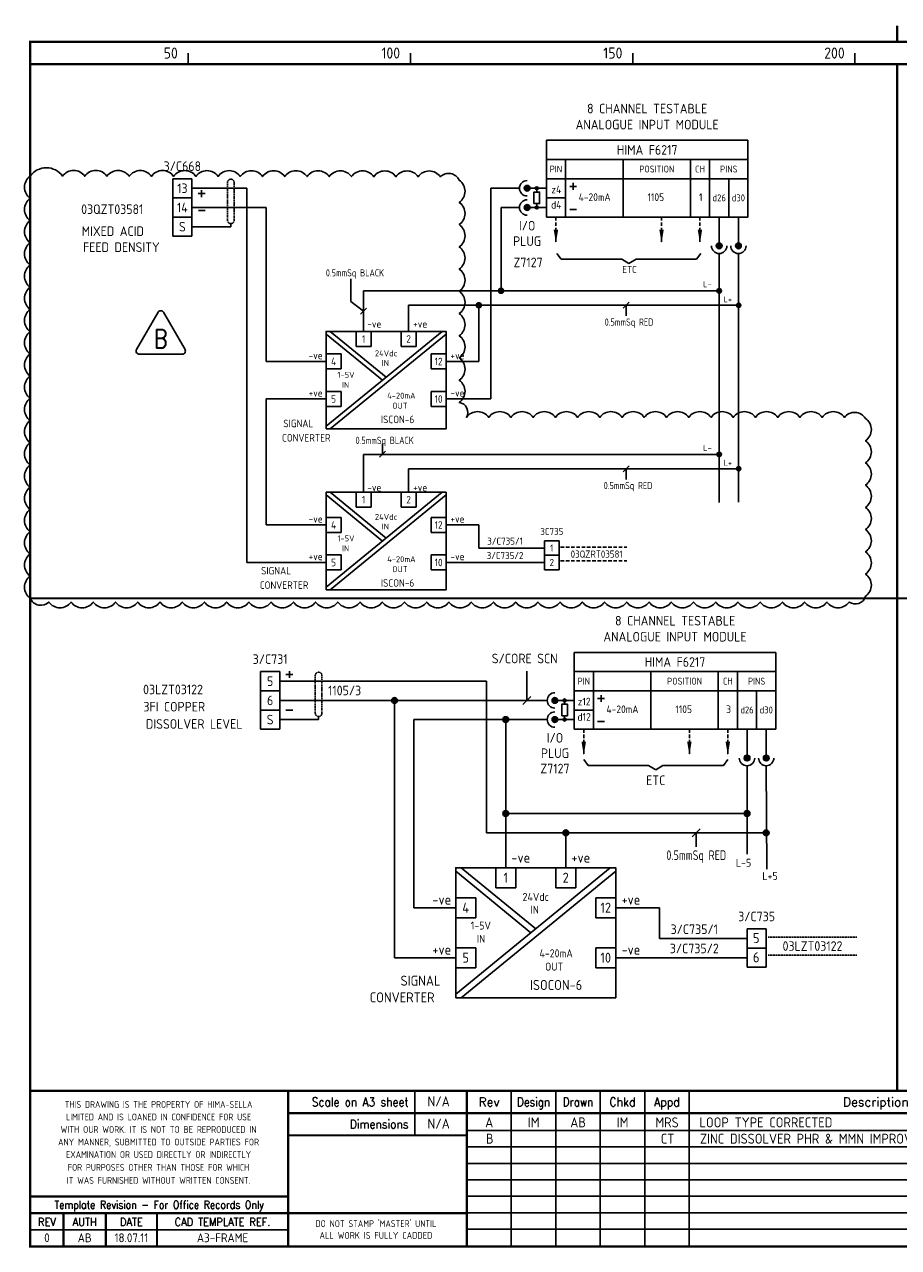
# Model space of a CAD drawing. Extents: x 13 to 408, y 0 to 275.
# Tile 1 of 2: x 13 to 210, y 0 to 275. Entities that reach past the tile are written whole.
import ezdxf
from ezdxf.enums import TextEntityAlignment as Align

# ---------------------------------------------------------------- set-up
doc = ezdxf.new("R2010")
doc.units = 0
doc.header["$LTSCALE"] = 0.25
doc.header["$MEASUREMENT"] = 0
doc.linetypes.add('HIDDEN', pattern=[0.375, 0.25, -0.125])
doc.linetypes.add('HIDDEN2', pattern=[4.7625, 3.175, -1.5875])
doc.layers.get('0').update_dxf_attribs({"color": 41, "linetype": 'CONTINUOUS'})
for name, color, linetype in [('00-DRG_FRAME', 12, 'CONTINUOUS'), ('01-DRAW', 7, 'CONTINUOUS'), ('02-TEXT', 2, 'CONTINUOUS'), ('051-TEXT', 2, 'CONTINUOUS'), ('DIM', 3, 'CONTINUOUS')]:
    doc.layers.add(name, color=color, linetype=linetype)
doc.styles.add('ISO', font='iso.shx')
doc.styles.add('ROMAND', font='ROMAND')
doc.styles.add('ROMANS', font='romans.shx', dxfattribs={"width": 0.8})

# ---------------------------------------------------------------- blocks, each defined once
blk = doc.blocks.new('A3-REVA')
at = {"layer": '051-TEXT', "style": 'ISO'}
for tag, p in [('DESIGNED', (292.01, 31.7)), ('A', (117.73, 27.28)), ('DES', (127.73, 27.28)), ('DRN', (137.73, 27.28)), ('CHKD', (147.73, 27.28)), ('APPD', (157.73, 27.28)), ('DATE', (256, 27.28)), ('DRAWN', (291.72, 26.77)), ('CHECKED', (291.72, 21.89)), ('APPD', (291.65, 16.79)), ('DATE', (291.92, 11.96))]:
    blk.add_attdef(tag, text='', height=2.25, dxfattribs=at).set_placement(p, align=Align.CENTER)
blk.add_attdef('DESCRIPTION', (165.03, 27.28), '', height=2.25, dxfattribs=at)
blk = doc.blocks.new('A3-REVB')
at = {"layer": '051-TEXT', "style": 'ISO'}
for tag, p in [('A', (124.85, -20.36)), ('DES', (134.85, -20.36)), ('DRN', (144.85, -20.36)), ('CHKD', (154.85, -20.36)), ('APPD', (164.85, -20.36)), ('DATE', (263.12, -20.36))]:
    blk.add_attdef(tag, text='', height=2.25, dxfattribs=at).set_placement(p, align=Align.CENTER)
blk.add_attdef('DESCRIPTION', (172.15, -20.36), '', height=2.25, dxfattribs=at)
blk = doc.blocks.new('A3-CONTRACT')
at = {"layer": '051-TEXT', "color": 41, "style": 'ISO'}
for tag, height, p in [('SCALE', 2.25, (106.71, 31.82)), ('DIMS', 2.25, (106.71, 26.8)), ('CONTRACT', 4.5, (344.94, 3.1)), ('CAD-REF', 2.25, (283.73, 1.84))]:
    blk.add_attdef(tag, text='', height=height, dxfattribs=at).set_placement(p, align=Align.CENTER)
for tag, p in [('TITLE_2', (303.86, 17.28)), ('TITLE_3', (303.79, 12.78))]:
    blk.add_attdef(tag, p, '', height=2.25, dxfattribs=at)
blk = doc.blocks.new('DOT')
for radius in [0.75, 0.65, 0.55, 0.45, 0.35, 0.25, 0.15, 0.05]:
    blk.add_circle((0, 0), radius)
blk = doc.blocks.new('TRI-B')
at = {"layer": '01-DRAW'}
blk.add_lwpolyline([(-0.26, 2.55), (-2.34, -1.05, 0.57735), (-2.08, -1.5), (2.08, -1.5, 0.57735), (2.34, -1.05), (0.26, 2.55, 0.57735)], format="xyb", close=True, dxfattribs=at)
at = {"layer": '02-TEXT', "color": 2, "style": 'ROMANS', "width": 0.8}
blk.add_text('B', height=1.8, dxfattribs=at).set_placement((0, 0), align=Align.MIDDLE)

msp = doc.modelspace()

# ---------------------------------------------------------------- linework, layer by layer
at = {"layer": '00-DRG_FRAME'}
for p, q in [((50, 266.5), (50, 269)), ((100, 266.5), (100, 269)), ((150, 266.5), (150, 269)), ((200, 266.5), (200, 269)), ((101.01, 35.5), (101.01, 25.5)), ((122.7, 35.5), (122.7, 0.5)), ((132.7, 0.5), (132.7, 35.5)), ((142.7, 0.5), (142.7, 35.5)), ((152.7, 35.5), (152.7, 0.5)), ((162.7, 35.5), (162.7, 0.5)), ((265, 26.59), (112.7, 26.59)), ((265, 22.89), (112.7, 22.89)), ((265, 19.19), (112.7, 19.19)), ((265, 15.49), (112.7, 15.49)), ((265, 11.79), (112.7, 11.79)), ((265, 8.09), (112.7, 8.09)), ((72.5, 4.25), (14.5, 4.25)), ((265, 4.39), (112.7, 4.39))]:
    msp.add_line(p, q, dxfattribs=at)
at = {"layer": '00-DRG_FRAME', "const_width": 0.5}
for points in [[(209.5, 271.5), (209.5, 275.18)], [(209.5, 271.5), (209.5, 275.18)], [(14.5, 266.5), (404.5, 266.5)], [(209.5, 35.5), (209.5, 266.5)], [(14.5, 146.31), (404.5, 146.31)], [(404.5, 35.5), (14.5, 35.5)], [(72.5, 0.5), (72.5, 35.5)], [(112.7, 0.5), (112.7, 35.5)], [(265, 30.5), (72.5, 30.5)], [(112.7, 25.5), (72.5, 25.5)], [(14.5, 11.75), (72.5, 11.75)], [(14.5, 8), (72.5, 8)], [(22, 0.5), (22, 8)], [(31.5, 0.5), (31.5, 8)], [(43, 0.5), (43, 8)], [(112.7, 8), (72.5, 8)]]:
    msp.add_lwpolyline(points, dxfattribs=at)
msp.add_lwpolyline([(14.5, 0.5), (404.5, 0.5), (404.5, 271.5), (14.5, 271.5)], close=True, dxfattribs=at)
at = {"layer": '01-DRAW'}
for p, q in [((175.94, 249.37), (130.58, 249.37)), ((130.58, 249.37), (130.58, 232.09)), ((175.94, 249.37), (175.94, 232.09)), ((130.58, 245.05), (175.94, 245.05)), ((134.9, 245.05), (134.9, 232.09)), ((147.86, 245.05), (147.86, 232.09)), ((162.98, 232.09), (162.98, 245.05)), ((167.3, 232.09), (167.3, 245.05)), ((46.55, 240.73), (46.55, 227.77)), ((50.87, 240.73), (46.55, 240.73)), ((50.87, 240.73), (50.87, 227.77)), ((130.58, 240.73), (175.94, 240.73)), ((136.62, 239.78), (136.62, 238.23)), ((171.62, 232.09), (171.62, 240.73)), ((50.93, 238.57), (63.23, 238.57)), ((53.81, 237.37), (52.26, 237.37)), ((53.03, 238.14), (53.03, 236.59)), ((63.23, 154.38), (63.23, 238.57)), ((124.53, 238.57), (118.1, 238.57)), ((118.1, 191.17), (118.1, 238.57)), ((126.26, 238.57), (130.58, 238.57)), ((128.42, 238.57), (128.42, 237.71)), ((135.85, 239.01), (137.4, 239.01)), ((50.87, 236.41), (46.55, 236.41)), ((67.55, 234.25), (50.93, 234.25)), ((67.55, 199.6), (67.55, 234.25)), ((120.4, 215.5), (120.4, 234.25)), ((124.53, 234.25), (120.4, 234.25)), ((126.26, 234.25), (130.58, 234.25)), ((128.42, 235.12), (128.42, 234.25)), ((130.58, 236.41), (134.9, 236.41)), ((50.87, 232.09), (46.55, 232.09)), ((50.87, 232.09), (46.55, 232.09)), ((50.87, 232.09), (50.87, 227.77)), ((53.86, 233.55), (52.31, 233.55)), ((130.58, 232.09), (175.94, 232.09)), ((135.85, 233.82), (137.4, 233.82)), ((169.46, 232.09), (169.46, 225.61)), ((173.78, 232.09), (173.78, 225.61)), ((50.87, 227.77), (46.55, 227.77)), ((132.96, 223.9), (133.93, 222.6)), ((165.36, 223.9), (164.38, 222.6)), ((169.46, 223.89), (169.46, 167.87)), ((173.78, 223.89), (173.78, 167.95)), ((133.93, 222.6), (147.54, 222.6)), ((147.54, 222.6), (149.16, 221.63)), ((150.78, 222.6), (149.16, 221.63)), ((164.38, 222.6), (150.78, 222.6)), ((89.48, 206.35), (89.48, 215.5)), ((89.48, 215.5), (169.46, 215.5)), ((99.6, 212.26), (173.78, 212.26)), ((99.6, 212.26), (99.6, 206.35)), ((115.4, 199.6), (115.4, 212.26)), ((81.04, 185.02), (107.13, 206.35)), ((93.71, 195.38), (81.04, 205.74)), ((94.54, 196.06), (81.95, 206.35)), ((81.95, 184.42), (108.04, 205.74)), ((87.79, 206.35), (87.79, 202.98)), ((91.17, 206.35), (91.17, 202.98)), ((97.92, 206.35), (97.92, 202.98)), ((101.29, 206.35), (101.29, 202.98)), ((81.04, 201.29), (84.42, 201.29)), ((108.04, 201.29), (104.67, 201.29)), ((67.55, 199.6), (81.04, 199.6)), ((115.4, 199.6), (108.04, 199.6)), ((81.04, 197.92), (84.42, 197.92)), ((108.04, 197.92), (104.67, 197.92)), ((81.04, 192.85), (84.42, 192.85)), ((108.04, 192.85), (104.67, 192.85)), ((67.55, 162.82), (67.55, 191.17)), ((67.55, 191.17), (81.04, 191.17)), ((118.1, 191.17), (108.04, 191.17)), ((81.04, 189.48), (84.42, 189.48)), ((108.04, 189.48), (104.67, 189.48)), ((169.46, 178.71), (89.48, 178.71)), ((89.48, 170.18), (89.48, 178.71)), ((99.6, 175.47), (173.78, 175.47)), ((99.6, 175.47), (99.6, 170.18)), ((81.04, 148.85), (107.13, 170.18)), ((93.71, 159.21), (81.04, 169.57)), ((94.54, 159.88), (81.95, 170.18)), ((81.95, 148.24), (108.04, 169.57)), ((87.79, 170.18), (87.79, 166.82)), ((91.17, 170.18), (91.17, 166.82)), ((97.92, 170.18), (97.92, 166.82)), ((101.29, 170.18), (101.29, 166.82)), ((81.04, 162.82), (67.55, 162.82)), ((81.04, 164.5), (84.42, 164.5)), ((108.04, 164.5), (104.67, 164.5)), ((115.4, 162.82), (108.04, 162.82)), ((115.4, 162.82), (115.4, 157.62)), ((81.04, 161.13), (84.42, 161.13)), ((108.04, 161.13), (104.67, 161.13)), ((130.19, 157.62), (115.4, 157.62)), ((130.19, 159.24), (133.43, 159.24)), ((130.19, 159.24), (133.43, 159.24)), ((130.19, 159.24), (130.19, 152.76)), ((133.43, 159.24), (133.43, 152.76)), ((81.04, 154.38), (63.23, 154.38)), ((81.04, 156.07), (84.42, 156.07)), ((108.04, 156.07), (104.67, 156.07)), ((115.4, 154.38), (108.04, 154.38)), ((115.4, 154.38), (130.19, 154.38)), ((130.19, 156), (133.43, 156)), ((81.04, 152.69), (84.42, 152.69)), ((108.04, 152.69), (104.67, 152.69)), ((130.19, 152.76), (133.43, 152.76)), ((182.2, 134.15), (136.84, 134.15)), ((136.84, 134.15), (136.84, 116.87)), ((182.2, 134.15), (182.2, 116.87)), ((66.3, 129.83), (66.3, 116.87)), ((70.62, 129.83), (66.3, 129.83)), ((70.62, 129.83), (70.62, 116.87)), ((72.78, 129.96), (72.78, 128.41)), ((136.84, 129.83), (182.2, 129.83)), ((141.16, 129.83), (141.16, 116.87)), ((154.12, 129.83), (154.12, 116.87)), ((169.24, 116.87), (169.24, 129.83)), ((173.56, 116.87), (173.56, 129.83)), ((70.62, 127.67), (117.12, 127.67)), ((73.56, 129.19), (72.01, 129.19)), ((117.12, 127.67), (117.12, 93.58)), ((70.62, 125.51), (66.3, 125.51)), ((136.84, 125.51), (182.2, 125.51)), ((142.88, 124.56), (142.88, 123.01)), ((177.88, 116.87), (177.88, 125.51)), ((70.62, 121.19), (66.3, 121.19)), ((70.62, 121.19), (66.3, 121.19)), ((70.62, 123.35), (130.79, 123.35)), ((73.56, 121.19), (72.01, 121.19)), ((96.42, 65.46), (96.42, 123.35)), ((132.52, 123.35), (136.84, 123.35)), ((134.68, 123.35), (134.68, 122.49)), ((136.84, 121.19), (141.16, 121.19)), ((142.11, 123.79), (143.66, 123.79)), ((100.74, 119.03), (130.79, 119.03)), ((100.74, 76.71), (100.74, 119.03)), ((121.44, 119.03), (121.44, 85.71)), ((132.52, 119.03), (136.84, 119.03)), ((134.68, 119.9), (134.68, 119.03)), ((142.11, 118.6), (143.66, 118.6)), ((70.62, 116.87), (66.3, 116.87)), ((136.84, 116.87), (182.2, 116.87)), ((175.72, 116.87), (175.72, 110.39)), ((180.04, 116.87), (180.04, 110.39)), ((139, 110.02), (139.97, 108.72)), ((139.97, 108.72), (153.58, 108.72)), ((153.58, 108.72), (155.2, 107.75)), ((156.82, 108.72), (155.2, 107.75)), ((170.42, 108.72), (156.82, 108.72)), ((171.4, 110.02), (170.42, 108.72)), ((175.72, 108.67), (175.72, 88.74)), ((180.04, 108.67), (180.16, 85.35)), ((175.72, 97.9), (121.4, 97.9)), ((117.12, 93.58), (180.04, 93.58)), ((134.94, 93.58), (134.94, 85.71)), ((110.19, 57.27), (144.97, 85.71)), ((128.19, 71.99), (111.4, 85.71)), ((119.19, 85.71), (119.19, 81.21)), ((123.69, 85.71), (123.69, 81.21)), ((132.69, 85.71), (132.69, 81.21)), ((137.19, 85.71), (137.19, 81.21)), ((127.08, 71.08), (110.19, 84.9)), ((111.4, 56.46), (146.19, 84.9)), ((110.19, 78.96), (114.69, 78.96)), ((146.19, 78.96), (141.69, 78.96)), ((100.74, 76.71), (110.19, 76.71)), ((110.19, 74.46), (114.69, 74.46)), ((146.19, 74.46), (141.69, 74.46)), ((156, 76.71), (146.19, 76.71)), ((156, 76.71), (156, 69.78)), ((175.72, 71.94), (180.04, 71.94)), ((175.72, 71.94), (180.04, 71.94)), ((175.72, 71.94), (175.72, 63.3)), ((180.04, 71.94), (180.04, 63.3)), ((175.72, 69.78), (156, 69.78)), ((110.19, 67.71), (114.69, 67.71)), ((146.19, 67.71), (141.69, 67.71)), ((175.72, 67.62), (180.04, 67.62)), ((96.42, 65.46), (110.19, 65.46)), ((156, 65.46), (146.19, 65.46)), ((156, 65.46), (175.72, 65.46)), ((175.72, 63.3), (180.04, 63.3)), ((110.19, 63.21), (114.69, 63.21)), ((146.19, 63.21), (141.69, 63.21))]:
    msp.add_line(p, q, dxfattribs=at)
at = {"layer": '01-DRAW', "linetype": 'HIDDEN2'}
for p, q in [((132.74, 232.09), (132.74, 226.26)), ((156.5, 232.09), (156.5, 226.26)), ((165.14, 232.09), (165.14, 226.26)), ((133.77, 157.82), (148.71, 157.82)), ((133.77, 154.78), (148.71, 154.78)), ((139, 116.87), (139, 111.04)), ((162.76, 116.87), (162.76, 111.04)), ((171.4, 116.87), (171.4, 111.04))]:
    msp.add_line(p, q, dxfattribs=at)
at = {"layer": '01-DRAW', "color": 3}
for p, q in [((50.87, 229.93), (59.62, 229.93)), ((59.62, 229.93), (59.62, 230.63)), ((86.62, 213.08), (86.62, 218.2)), ((70.62, 119.03), (79.37, 119.03)), ((79.37, 119.03), (79.37, 119.73))]:
    msp.add_line(p, q, dxfattribs=at)
at = {"layer": '01-DRAW', "linetype": 'HIDDEN'}
for p, q in [((180.49, 70.05), (200.41, 70.05)), ((180.49, 66), (200.41, 66))]:
    msp.add_line(p, q, dxfattribs=at)
at = {"layer": '01-DRAW'}
msp.add_lwpolyline([(14.5, 241.31, 0.520567), (14.5, 236.31, 0.520567), (14.5, 231.31, 0.520567), (14.5, 226.31, 0.520567), (14.5, 221.31, 0.520567), (14.5, 216.31, 0.520567), (14.5, 211.31, 0.520567), (14.5, 206.31, 0.520567), (14.5, 201.31, 0.520567), (14.5, 196.31, 0.520567), (14.5, 191.31, 0.520567), (14.5, 186.31, 0.520567), (14.5, 181.31, 0.520567), (14.5, 176.31, 0.520567), (14.5, 171.31, 0.520567), (14.5, 166.31, 0.520567), (14.5, 161.31, 0.520567), (14.5, 156.31, 0.520567), (14.5, 151.31, 0.520567), (14.5, 146.31, 0.520567), (18.68, 145.48, 0.520567), (23.68, 145.48, 0.520567), (28.68, 145.48, 0.520567), (33.68, 145.48, 0.520567), (38.68, 145.48, 0.520567), (43.68, 145.48, 0.520567), (48.68, 145.48, 0.520567), (53.68, 145.48, 0.520567), (58.68, 145.48, 0.520567), (63.68, 145.48, 0.520567), (68.68, 145.48, 0.520567), (73.68, 145.48, 0.520567), (78.68, 145.48, 0.520567), (83.68, 145.48, 0.520567), (88.68, 145.48, 0.520567), (93.68, 145.48, 0.520567), (98.68, 145.48, 0.520567), (103.68, 145.48, 0.520567), (108.68, 145.48, 0.520567), (113.68, 145.48, 0.520567), (118.68, 145.48, 0.520567), (123.68, 145.48, 0.520567), (128.68, 145.48, 0.520567), (133.68, 145.48, 0.520567), (138.68, 145.48, 0.520567), (143.68, 145.48, 0.520567), (148.68, 145.48, 0.520567), (153.68, 145.48, 0.520567), (158.68, 145.48, 0.520567), (163.68, 145.48, 0.520567), (168.68, 145.48, 0.520567), (173.68, 145.48, 0.520567), (178.68, 145.48, 0.520567), (183.68, 145.48, 0.520567), (188.68, 145.48, 0.520567), (193.68, 145.48, 0.520567), (198.68, 145.48, 0.520567), (202.38, 146.78, 0.520567), (202.38, 151.78, 0.520567), (202.38, 156.78, 0.520567), (202.38, 161.78, 0.520567), (202.38, 166.78, 0.520567), (202.38, 171.78, 0.520567), (202.38, 176.78, 0.520567), (202.38, 181.78, 0.520567), (202.38, 186.78, 0.520567), (197.62, 187.02, 0.520567), (192.62, 187.02, 0.520567), (187.62, 187.02, 0.520567), (182.62, 187.02, 0.520567), (177.62, 187.02, 0.520567), (172.62, 187.02, 0.520567), (167.62, 187.02, 0.520567), (162.62, 187.02, 0.520567), (157.62, 187.02, 0.520567), (152.62, 187.02, 0.520567), (147.62, 187.02, 0.520567), (142.62, 187.02, 0.520567), (137.62, 187.02, 0.520567), (132.62, 187.02, 0.520567), (127.62, 187.02, 0.520567), (122.62, 187.02, 0.520567), (117.62, 187.02, 0.520567), (112.62, 187.02, 0.520567), (110.99, 190.39, 0.520567), (110.99, 195.39, 0.520567), (110.99, 200.39, 0.520567), (110.99, 205.39, 0.520567), (110.99, 210.39, 0.520567), (110.99, 215.39, 0.520567), (110.99, 220.39, 0.520567), (110.99, 225.39, 0.520567), (110.99, 230.39, 0.520567), (110.99, 235.39, 0.520567), (110.99, 240.39, 0.520567), (106.75, 241.16, 0.520567), (101.75, 241.17, 0.520567), (96.75, 241.18, 0.520567), (91.75, 241.18, 0.520567), (86.75, 241.19, 0.520567), (81.75, 241.2, 0.520567), (76.75, 241.21, 0.520567), (71.75, 241.22, 0.520567), (66.75, 241.22, 0.520567), (61.75, 241.23, 0.520567), (56.75, 241.24, 0.520567), (51.75, 241.25, 0.520567), (46.75, 241.26, 0.520567), (41.75, 241.26, 0.520567), (36.75, 241.27, 0.520567), (31.75, 241.28, 0.520567), (26.75, 241.29, 0.520567), (21.75, 241.3, 0.520567), (14.5, 241.31, 0.520567)], format="xyb", dxfattribs=at)
for points in [[(127.77, 235.12), (129.06, 235.12), (129.06, 237.71), (127.77, 237.71)], [(81.04, 184.42), (108.04, 184.42), (108.04, 206.35), (81.04, 206.35)], [(81.04, 148.24), (108.04, 148.24), (108.04, 170.18), (81.04, 170.18)], [(134.03, 119.9), (135.32, 119.9), (135.32, 122.49), (134.03, 122.49)], [(110.19, 56.46), (146.19, 56.46), (146.19, 85.71), (110.19, 85.71)]]:
    msp.add_lwpolyline(points, close=True, dxfattribs=at)
at = {"layer": '01-DRAW', "const_width": 0.75}
for points in [[(120.02, 215.5, 1), (120.77, 215.5, 1)], [(115.02, 212.26, 1), (115.77, 212.26, 1)]]:
    msp.add_lwpolyline(points, format="xyb", close=True, dxfattribs=at)
at = {"layer": '01-DRAW'}
for points in [[(84.42, 201.29), (84.42, 197.92)], [(91.17, 202.98), (87.79, 202.98)], [(101.29, 202.98), (97.92, 202.98)], [(104.67, 201.29), (104.67, 197.92)], [(84.42, 192.85), (84.42, 189.48)], [(104.67, 192.85), (104.67, 189.48)], [(91.17, 166.82), (87.79, 166.82)], [(101.29, 166.82), (97.92, 166.82)], [(84.42, 164.5), (84.42, 161.13)], [(104.67, 164.5), (104.67, 161.13)], [(84.42, 156.07), (84.42, 152.69)], [(104.67, 156.07), (104.67, 152.69)], [(123.69, 81.21), (119.19, 81.21)], [(137.19, 81.21), (132.69, 81.21)], [(114.69, 78.96), (114.69, 74.46)], [(141.69, 78.96), (141.69, 74.46)], [(114.69, 67.71), (114.69, 63.21)], [(141.69, 67.71), (141.69, 63.21)]]:
    msp.add_lwpolyline(points, dxfattribs=at)
for centre, radius in [((126.26, 238.57), 0.648), ((126.26, 238.57), 0.562), ((126.26, 238.57), 0.475), ((126.26, 238.57), 0.389), ((126.26, 238.57), 0.302), ((126.26, 238.57), 0.216), ((126.26, 238.57), 0.13), ((126.26, 238.57), 0.0432), ((126.26, 234.25), 0.648), ((126.26, 234.25), 0.562), ((126.26, 234.25), 0.475), ((126.26, 234.25), 0.389), ((126.26, 234.25), 0.302), ((126.26, 234.25), 0.216), ((126.26, 234.25), 0.13), ((126.26, 234.25), 0.0432), ((169.46, 225.61), 0.648), ((169.46, 225.61), 0.562), ((169.46, 225.61), 0.475), ((169.46, 225.61), 0.389), ((169.46, 225.61), 0.302), ((169.46, 225.61), 0.216), ((169.46, 225.61), 0.13), ((169.46, 225.61), 0.0432), ((173.78, 225.61), 0.648), ((173.78, 225.61), 0.562), ((173.78, 225.61), 0.475), ((173.78, 225.61), 0.389), ((173.78, 225.61), 0.302), ((173.78, 225.61), 0.216), ((173.78, 225.61), 0.13), ((173.78, 225.61), 0.0432), ((132.52, 123.35), 0.648), ((132.52, 123.35), 0.562), ((132.52, 123.35), 0.475), ((132.52, 123.35), 0.389), ((132.52, 123.35), 0.302), ((132.52, 123.35), 0.216), ((132.52, 123.35), 0.13), ((132.52, 123.35), 0.0432), ((132.52, 119.03), 0.648), ((132.52, 119.03), 0.562), ((132.52, 119.03), 0.475), ((132.52, 119.03), 0.389), ((132.52, 119.03), 0.302), ((132.52, 119.03), 0.216), ((132.52, 119.03), 0.13), ((132.52, 119.03), 0.0432), ((175.72, 110.39), 0.648), ((175.72, 110.39), 0.562), ((175.72, 110.39), 0.475), ((175.72, 110.39), 0.389), ((175.72, 110.39), 0.302), ((175.72, 110.39), 0.216), ((175.72, 110.39), 0.13), ((175.72, 110.39), 0.0432), ((180.04, 110.39), 0.648), ((180.04, 110.39), 0.562), ((180.04, 110.39), 0.475), ((180.04, 110.39), 0.389), ((180.04, 110.39), 0.302), ((180.04, 110.39), 0.216), ((180.04, 110.39), 0.13), ((180.04, 110.39), 0.0432)]:
    msp.add_circle(centre, radius, dxfattribs=at)
for centre, start, end in [((126.26, 238.57), 90, 270), ((126.26, 234.25), 90, 270), ((169.46, 225.61), 180, 0), ((173.78, 225.61), 180, 0), ((132.52, 123.35), 90, 270), ((132.52, 119.03), 90, 270), ((175.72, 110.39), 180, 0), ((180.04, 110.39), 180, 0)]:
    msp.add_arc(centre, 1.73, start, end, dxfattribs=at)
for points in [[(133.24, 229.29), (132.23, 229.29), (132.74, 226.26)], [(157, 229.29), (155.99, 229.29), (156.5, 226.26)], [(165.64, 229.29), (164.63, 229.29), (165.14, 226.26)], [(139.5, 114.07), (138.49, 114.07), (139, 111.04)], [(163.26, 114.07), (162.25, 114.07), (162.76, 111.04)], [(171.9, 114.07), (170.89, 114.07), (171.4, 111.04)]]:
    msp.add_solid(points, dxfattribs=at)
at = {"layer": 'DIM'}
for p, q in [((86.62, 213.08), (89.48, 210.93)), ((147.88, 211.58), (149.23, 212.93)), ((148.55, 209.87), (148.55, 212.26)), ((90.15, 211.6), (88.8, 210.25)), ((94.43, 179.39), (93.08, 178.04)), ((93.75, 181.1), (93.75, 178.71)), ((147.88, 174.8), (149.23, 176.15)), ((148.55, 173.08), (148.55, 175.47)), ((126.16, 123.35), (126.16, 129.9)), ((125.26, 122.45), (127.06, 124.25)), ((163.41, 92.68), (165.21, 94.48)), ((164.31, 90.4), (164.31, 93.58))]:
    msp.add_line(p, q, dxfattribs=at)
at = {"layer": 'DIM', "color": 3, "linetype": 'HIDDEN2', "ltscale": 0.3}
for points in [[(60.37, 231.38), (60.37, 239.85, 1), (58.86, 239.85), (58.86, 231.38, 1)], [(80.12, 120.48), (80.12, 128.95, 1), (78.61, 128.95), (78.61, 120.48, 1)]]:
    msp.add_lwpolyline(points, format="xyb", close=True, dxfattribs=at)

# ---------------------------------------------------------------- block references
at = {"layer": '00-DRG_FRAME'}
for name, p, values in [('A3-CONTRACT', (-0.35, 0.19), {'TITLE_2': 'ICI SYNETIX SCHEDULE - No.3 AND No.7 PLANTS', 'TITLE_3': 'FISHER-ROSEMOUNTP.O. No.  99003994', 'CAD-REF': '10265-P3-083', 'CONTRACT': 'C10265H-P3', 'SCALE': 'N/A', 'DIMS': 'N/A'}), ('A3-REVB', (-7, 43.98), {'A': 'B', 'APPD': 'CT', 'DESCRIPTION': 'ZINC DISSOLVER PHR & MMN IMPROVEMENTS', 'DATE': '30.05.14'})]:
    msp.add_blockref(name, p, dxfattribs=at).add_auto_attribs(values)
ref = msp.add_blockref('A3-REVA', (0, 0), dxfattribs=at)
ref.add_attrib('A', 'A', dxfattribs={"layer": '051-TEXT', "height": 2.25, "style": 'ISO'}).set_placement((117.73, 27.28), align=Align.CENTER)
ref.add_attrib('DES', 'IM', dxfattribs={"layer": '051-TEXT', "height": 2.25, "style": 'ISO'}).set_placement((127.73, 27.28), align=Align.CENTER)
ref.add_attrib('DRN', 'AB', dxfattribs={"layer": '051-TEXT', "height": 2.25, "style": 'ISO'}).set_placement((137.73, 27.28), align=Align.CENTER)
ref.add_attrib('CHKD', 'IM', dxfattribs={"layer": '051-TEXT', "height": 2.25, "style": 'ISO'}).set_placement((147.73, 27.28), align=Align.CENTER)
ref.add_attrib('APPD', 'MRS', dxfattribs={"layer": '051-TEXT', "height": 2.25, "style": 'ISO'}).set_placement((157.73, 27.28), align=Align.CENTER)
ref.add_attrib('DESCRIPTION', 'LOOP TYPE CORRECTED', (165.03, 27.28), dxfattribs={"layer": '051-TEXT', "height": 2.25, "style": 'ISO'})
ref.add_attrib('DATE', '07.10.11', dxfattribs={"layer": '051-TEXT', "height": 2.25, "style": 'ISO'}).set_placement((256, 27.28), align=Align.CENTER)
ref.add_attrib('DESIGNED', 'IM', dxfattribs={"layer": '051-TEXT', "height": 2.25, "style": 'ISO'}).set_placement((292.01, 31.7), align=Align.CENTER)
ref.add_attrib('DRAWN', 'AB', dxfattribs={"layer": '051-TEXT', "height": 2.25, "style": 'ISO'}).set_placement((291.72, 26.77), align=Align.CENTER)
ref.add_attrib('CHECKED', 'IM', dxfattribs={"layer": '051-TEXT', "height": 2.25, "style": 'ISO'}).set_placement((291.72, 21.89), align=Align.CENTER)
ref.add_attrib('APPD', 'MHS', dxfattribs={"layer": '051-TEXT', "height": 2.25, "style": 'ISO'}).set_placement((291.65, 16.79), align=Align.CENTER)
ref.add_attrib('DATE', '11.08.11', dxfattribs={"layer": '051-TEXT', "height": 2.25, "style": 'ISO'}).set_placement((291.92, 11.96), align=Align.CENTER)
at = {"layer": '01-DRAW'}
for name, p, xscale, yscale, zscale in [('DOT', (128.42, 238.57), 0.4320000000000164, 0.4320000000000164, 0.4320000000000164), ('DOT', (128.42, 234.25), 0.4320000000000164, 0.4320000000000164, 0.4320000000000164), ('DOT', (169.46, 215.5), 0.6480000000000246, 0.6480000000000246, 0.6480000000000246), ('DOT', (173.84, 212.26), 0.6480000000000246, 0.6480000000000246, 0.6480000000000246), ('TRI-B', (43.86, 204.73), 2.329193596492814, 2.329193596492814, 2.329193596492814), ('DOT', (169.46, 178.71), 0.6480000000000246, 0.6480000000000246, 0.6480000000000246), ('DOT', (173.84, 175.47), 0.6480000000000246, 0.6480000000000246, 0.6480000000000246), ('DOT', (96.42, 123.35), 0.8640000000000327, 0.8640000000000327, 0.8640000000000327), ('DOT', (134.68, 123.35), 0.4320000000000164, 0.4320000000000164, 0.4320000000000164), ('DOT', (121.44, 119.03), 0.8640000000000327, 0.8640000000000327, 0.8640000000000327), ('DOT', (134.68, 119.03), 0.4320000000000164, 0.4320000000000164, 0.4320000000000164), ('DOT', (121.44, 97.9), 0.8640000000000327, 0.8640000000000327, 0.8640000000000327), ('DOT', (175.72, 97.9), 0.8640000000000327, 0.8640000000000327, 0.8640000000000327), ('DOT', (134.94, 93.58), 0.8640000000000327, 0.8640000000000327, 0.8640000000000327), ('DOT', (180.04, 93.58), 0.8640000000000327, 0.8640000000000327, 0.8640000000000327)]:
    msp.add_blockref(name, p, dxfattribs=dict(at, xscale=xscale, yscale=yscale, zscale=zscale))

# ---------------------------------------------------------------- texts
at = {"layer": '00-DRG_FRAME', "style": 'ISO'}
for s, p in [('50', (47.69, 267.75)), ('100', (97.69, 267.75)), ('150', (147.69, 267.75)), ('200', (197.69, 267.75))]:
    msp.add_text(s, height=2.5, dxfattribs=at).set_placement(p, align=Align.RIGHT)
at = {"layer": '00-DRG_FRAME', "color": 3, "style": 'ISO'}
for s, width, p in [('THIS DRAWING IS THE PROPERTY OF HIMA-SELLA', 0.9, (43.36, 32.44)), ("DO NOT STAMP 'MASTER' UNTIL", 0.95, (92.25, 5.79))]:
    msp.add_text(s, height=1.53, dxfattribs=dict(at, width=width)).set_placement(p, align=Align.MIDDLE)
at = {"layer": '00-DRG_FRAME', "color": 4, "style": 'ROMAND', "width": 0.87}
for s, p in [('Scale on A3 sheet', (99.54, 32)), ('Dimensions', (99.54, 27.01))]:
    msp.add_text(s, height=2, dxfattribs=at).set_placement(p, align=Align.RIGHT)
at = {"layer": '00-DRG_FRAME', "color": 4, "style": 'ROMAND'}
for s, p in [('Rev', (117.7, 32)), ('Description', (204.69, 32))]:
    msp.add_text(s, height=2, dxfattribs=at).set_placement(p, align=Align.CENTER)
for s, width, p in [('Design', 0.85, (127.7, 32)), ('Drawn', 0.85, (137.7, 32)), ('Chkd', 0.9, (147.7, 32)), ('Appd', 0.9, (157.7, 32))]:
    msp.add_text(s, height=2, dxfattribs=dict(at, width=width)).set_placement(p, align=Align.CENTER)
at = {"layer": '00-DRG_FRAME', "color": 3, "style": 'ISO'}
for s, width, p in [('LIMITED AND IS LOANED IN CONFIDENCE FOR USE', 0.9, (43.36, 29.62)), ('WITH OUR WORK. IT IS NOT TO BE REPRODUCED IN', 0.87, (43.36, 26.81)), ('ANY MANNER, SUBMITTED TO OUTSIDE PARTIES FOR', 0.87, (43.36, 23.99)), ('EXAMINATION OR USED DIRECTLY OR INDIRECTLY', 0.9, (43.36, 21.18)), ('FOR PURPOSES OTHER THAN THOSE FOR WHICH', 0.9, (43.36, 18.27)), ('IT WAS FURNISHED WITHOUT WRITTEN CONSENT.', 0.9, (43.36, 15.35))]:
    msp.add_text(s, height=1.53, dxfattribs=dict(at, width=width)).set_placement(p, align=Align.MIDDLE_CENTER)
at = {"layer": '00-DRG_FRAME', "color": 4, "style": 'ROMAND'}
for s, width, p in [('Template Revision - For Office Records Only', 0.85, (43.5, 9.62)), ('REV', 0.9, (18.25, 6)), ('AUTH', 0.9, (26.75, 6)), ('DATE', 0.9, (37.25, 6)), ('CAD TEMPLATE REF.', 0.9, (57.75, 6))]:
    msp.add_text(s, height=1.8, dxfattribs=dict(at, width=width)).set_placement(p, align=Align.MIDDLE)
at = {"layer": '00-DRG_FRAME', "color": 41, "style": 'ISO'}
for s, p in [('0', (18.25, 1.45)), ('AB', (26.75, 1.45)), ('18.07.11', (37.25, 1.45)), ('A3-FRAME', (57.75, 1.45))]:
    msp.add_text(s, height=2, dxfattribs=at).set_placement(p, align=Align.CENTER)
at = {"layer": '00-DRG_FRAME', "color": 3, "style": 'ISO'}
msp.add_text('ALL WORK IS FULLY CADDED', height=1.53, dxfattribs=at).set_placement((92.25, 2.98), align=Align.MIDDLE_CENTER)
at = {"layer": '01-DRAW', "style": 'ISO'}
for s, height, p in [('8 CHANNEL TESTABLE', 2.16, (153.26, 255.42)), ('ANALOGUE INPUT MODULE', 2.16, (153.26, 251.82)), ('HIMA F6217', 2.16, (153.26, 246.13)), ('3/C668', 2.16, (48.71, 242.46)), ('PIN', 1.555, (132.74, 242.12)), ('POSITION', 1.555, (155.42, 242.12)), ('CH', 1.555, (165.14, 242.12)), ('PINS', 1.555, (171.62, 242.12)), ('13', 2.16, (48.71, 237.49)), ('z4', 1.728, (132.82, 237.44)), ('4-20mA', 1.728, (141.44, 235.71)), ('1105', 1.728, (155.21, 235.71)), ('1', 1.73, (165.32, 235.71)), ('d26', 1.555, (169.46, 235.64)), ('d30', 1.555, (173.78, 235.64)), ('03QZT03581', 2.16, (32.95, 232.78)), ('14', 2.16, (48.71, 233.17)), ('d4', 1.728, (132.82, 233.98)), ('I/O', 2.16, (126.26, 229.07)), ('MIXED ACID', 2.16, (33.07, 227.84)), ('S', 2.16, (48.71, 228.85)), ('FEED DENSITY', 2.16, (34.99, 224.24)), ('PLUG', 2.16, (126.26, 225.61)), ('Z7127', 2.16, (126.48, 220.82)), ('ETC', 1.62, (149.3, 219.48)), ('4-20mA', 1.35, (97.98, 191.23)), ('OUT', 1.35, (97.65, 188.98)), ('ISCON-6', 1.688, (97.12, 185.72)), ('3/C735/1', 1.62, (121.29, 158.37)), ('3C735', 1.62, (131.81, 160.54)), ('3/C735/2', 1.62, (121.29, 155.13)), ('1', 1.62, (131.81, 156.81)), ('03QZRT03581', 1.62, (141.9, 155.46)), ('4-20mA', 1.35, (97.98, 154.45)), ('2', 1.62, (131.81, 153.57)), ('OUT', 1.35, (97.65, 152.2)), ('ISCON-6', 1.688, (97.12, 148.93)), ('8 CHANNEL TESTABLE', 2.16, (159.56, 140.2)), ('ANALOGUE INPUT MODULE', 2.16, (159.52, 136.6)), ('3/C731', 2.16, (68.46, 131.56)), ('S/CORE SCN', 2.16, (125.71, 131.7)), ('HIMA F6217', 2.16, (159.52, 130.91)), ('03LZT03122', 2.16, (46.61, 124.73)), ('5', 2.16, (68.46, 126.59)), ('1105/3', 2.16, (85.21, 124.5)), ('PIN', 1.555, (139, 126.9)), ('POSITION', 1.555, (161.68, 126.9)), ('CH', 1.555, (171.4, 126.9)), ('PINS', 1.555, (177.88, 126.9)), ('6', 2.16, (68.46, 122.27)), ('z12', 1.728, (139.08, 122.22)), ('3FI COPPER', 2.16, (46.89, 120.85)), ('4-20mA', 1.728, (147.7, 120.49)), ('1105', 1.728, (161.47, 120.49)), ('3', 1.73, (171.58, 120.49)), ('d26', 1.555, (175.72, 120.42)), ('d30', 1.555, (180.04, 120.42)), ('DISSOLVER LEVEL', 2.16, (51.38, 116.97)), ('S', 2.16, (68.46, 117.95)), ('d12', 1.728, (139.08, 118.76)), ('I/O', 2.16, (132.52, 113.85)), ('PLUG', 2.16, (132.52, 110.39)), ('Z7127', 2.16, (132.52, 106.94)), ('ETC', 2.16, (155.2, 104.29)), ('3/C735', 2.16, (177.88, 73.67)), ('3/C735/1', 2.16, (163.86, 70.78)), ('3/C735/2', 2.16, (163.86, 66.46)), ('03LZT03122', 2.16, (190.45, 67)), ('4-20mA', 1.8, (132.78, 65.55)), ('OUT', 1.8, (132.33, 62.55)), ('ISOCON-6', 2.25, (132.78, 58.2))]:
    msp.add_text(s, height=height, dxfattribs=at).set_placement(p, align=Align.CENTER)
at = {"layer": '01-DRAW', "style": 'ISO', "width": 0.85}
for s, height, p in [('0.5mmSq BLACK', 1.62, (87.53, 218.73)), ('0.5mmSq RED', 1.62, (149.17, 207.66)), ('0.5mmSq BLACK', 1.62, (94.21, 181.05)), ('0.5mmSq RED', 1.62, (148.95, 170.88)), ('0.5mmSq RED', 2.16, (164.31, 87.45))]:
    msp.add_text(s, height=height, dxfattribs=at).set_placement(p, align=Align.CENTER)
at = {"layer": '01-DRAW', "style": 'ISO'}
for s, height, p in [('L-', 1.35, (165.85, 216.32)), ('L+', 1.35, (170.44, 212.91)), ('1-5V', 1.35, (83.59, 195.92)), ('IN', 1.35, (84.6, 193.67)), ('SIGNAL', 1.688, (71.42, 184.81)), ('CONVERTER', 1.688, (71.12, 181.58)), ('L-', 1.35, (165.85, 179.46)), ('L+', 1.35, (170.44, 176.13)), ('1-5V', 1.35, (83.59, 159.14)), ('IN', 1.35, (84.6, 156.89)), ('SIGNAL', 1.688, (66.42, 151.68)), ('CONVERTER', 1.688, (66.13, 148.44)), ('L-5', 1.8, (173.23, 85.91)), ('L+5', 1.8, (179.17, 82.94)), ('1-5V', 1.8, (113.58, 71.8)), ('IN', 1.8, (114.93, 68.8)), ('SIGNAL', 2.25, (97.79, 59.16)), ('CONVERTER', 2.25, (90.86, 55.41))]:
    msp.add_text(s, height=height, dxfattribs=at).set_placement(p)
for s, height, p in [('-ve', 1.688, (93.48, 207.2)), ('+ve', 1.688, (103.79, 207.2)), ('-ve', 1.688, (80.28, 200.11)), ('+ve', 1.688, (112.18, 200.11)), ('+ve', 1.688, (80.28, 191.67)), ('-ve', 1.688, (112.18, 191.67)), ('-ve', 1.688, (93.48, 170.41)), ('+ve', 1.688, (103.79, 170.41)), ('-ve', 1.688, (80.28, 163.33)), ('+ve', 1.688, (112.18, 163.33)), ('+ve', 1.688, (80.28, 154.89)), ('-ve', 1.688, (112.18, 154.89)), ('-ve', 2.25, (126.94, 86.84)), ('+ve', 2.25, (140.44, 86.84)), ('-ve', 2.25, (109.17, 77.39)), ('+ve', 2.25, (151.71, 77.39)), ('+ve', 2.25, (109.17, 66.14)), ('-ve', 2.25, (151.71, 66.14))]:
    msp.add_text(s, height=height, dxfattribs=at).set_placement(p, align=Align.RIGHT)
for s, height, p in [('1', 1.69, (89.48, 204.67)), ('2', 1.69, (99.6, 204.67)), ('24Vdc', 1.35, (94.54, 201.43)), ('4', 1.69, (82.73, 199.6)), ('IN', 1.35, (94.37, 199.27)), ('12', 1.688, (106.35, 199.6)), ('5', 1.69, (82.73, 191.17)), ('10', 1.688, (106.35, 191.17)), ('1', 1.69, (89.48, 168.5)), ('2', 1.69, (99.6, 168.5)), ('24Vdc', 1.35, (94.54, 164.64)), ('4', 1.69, (82.73, 162.82)), ('IN', 1.35, (94.37, 162.48)), ('12', 1.688, (106.35, 162.82)), ('5', 1.69, (82.73, 154.38)), ('10', 1.688, (106.35, 154.38)), ('1', 2.25, (121.44, 83.46)), ('2', 2.25, (134.94, 83.46)), ('24Vdc', 1.8, (128.19, 79.14)), ('4', 2.25, (112.44, 76.71)), ('IN', 1.8, (127.96, 76.26)), ('12', 2.25, (143.94, 76.71)), ('5', 2.25, (177.79, 69.87)), ('5', 2.25, (112.44, 65.46)), ('10', 2.25, (143.94, 65.46)), ('6', 2.25, (177.79, 65.55))]:
    msp.add_text(s, height=height, dxfattribs=at).set_placement(p, align=Align.MIDDLE)

doc.saveas('drawing.dxf')
